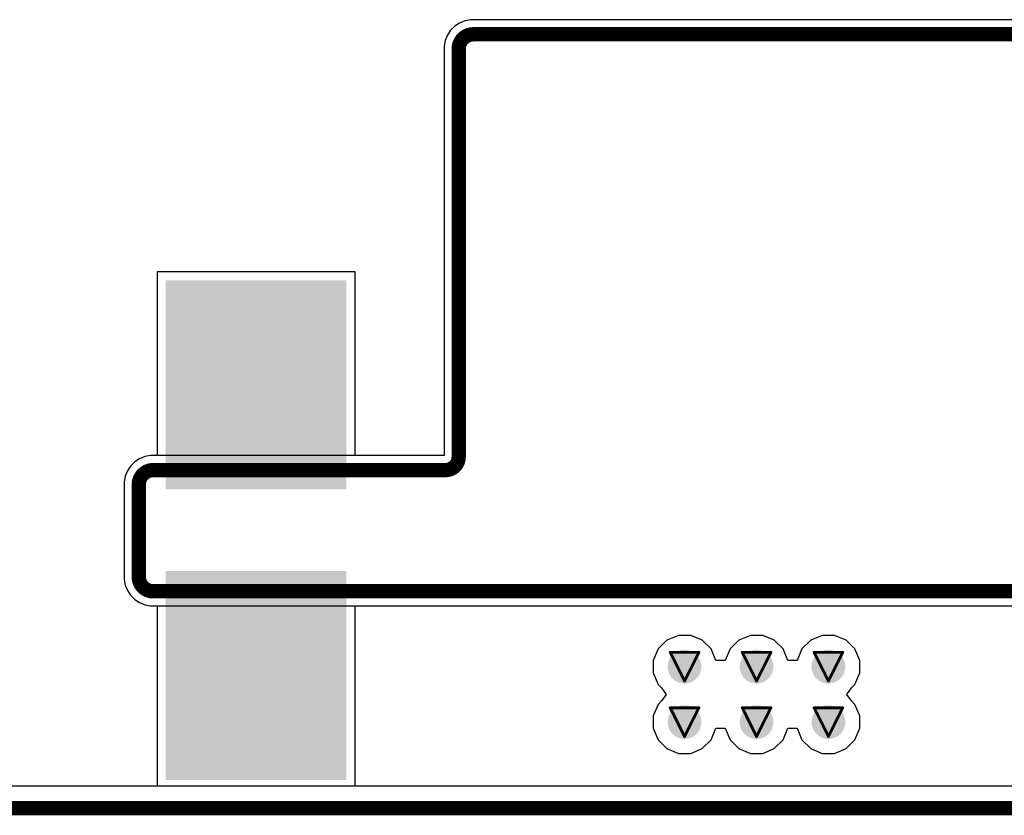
# Model space of a CAD drawing. Header units: inches. Extents: x 0 to 12.2, y 0 to 7.
# Tile 27 of 154: x 1.536 to 2.223, y -0.005 to 0.55. Entities that reach past the tile are written whole.
import ezdxf

# ---------------------------------------------------------------- set-up
doc = ezdxf.new("R2010")
doc.units = ezdxf.units.IN
doc.header["$MEASUREMENT"] = 0
for name, color, linetype in [('Board Outline', 216, 'Continuous'), ('Bottom Layer', 5, 'Continuous'), ('Bottom Paste', 16, 'Continuous'), ('Bottom Solder', 6, 'Continuous'), ('Drill Drawing', 1, 'Continuous'), ('Layer 1', 16, 'Continuous'), ('Layer 2', 76, 'Continuous'), ('Multi-Layer', 9, 'Continuous'), ('Top Layer', 1, 'Continuous'), ('Top Paste', 8, 'Continuous'), ('Top Solder', 216, 'Continuous'), ('Via Holes', 16, 'Continuous')]:
    doc.layers.add(name, color=color, linetype=linetype)

msp = doc.modelspace()

# ---------------------------------------------------------------- hatches: boundary and pattern name
at = {"layer": 'Bottom Layer'}
for points in [[(1.64173, 0.36417), (1.75984, 0.36417), (1.75984, 0.22638), (1.64173, 0.22638)], [(1.64173, 0.16142), (1.75984, 0.16142), (1.75984, 0.02362), (1.64173, 0.02362)]]:
    msp.add_hatch(color=5, dxfattribs=at).paths.add_polyline_path(points)
h = msp.add_hatch(color=5, dxfattribs=at)
edge = h.paths.add_edge_path()
edge.add_arc((1.99976, 0.09868), 0.01181, 0, 360)
h = msp.add_hatch(color=5, dxfattribs=at)
edge = h.paths.add_edge_path()
edge.add_arc((2.05, 0.09868), 0.01181, 0, 360)
h = msp.add_hatch(color=5, dxfattribs=at)
edge = h.paths.add_edge_path()
edge.add_arc((2.10012, 0.09868), 0.01181, 0, 360)
h = msp.add_hatch(color=5, dxfattribs=at)
edge = h.paths.add_edge_path()
edge.add_arc((1.99976, 0.06), 0.01181, 0, 360)
h = msp.add_hatch(color=5, dxfattribs=at)
edge = h.paths.add_edge_path()
edge.add_arc((2.05, 0.06), 0.01181, 0, 360)
h = msp.add_hatch(color=5, dxfattribs=at)
edge = h.paths.add_edge_path()
edge.add_arc((2.10012, 0.06), 0.01181, 0, 360)
at = {"layer": 'Bottom Paste'}
for points in [[(1.64173, 0.36417), (1.75984, 0.36417), (1.75984, 0.22638), (1.64173, 0.22638)], [(1.64173, 0.16142), (1.75984, 0.16142), (1.75984, 0.02362), (1.64173, 0.02362)]]:
    msp.add_hatch(color=16, dxfattribs=at).paths.add_polyline_path(points)
at = {"layer": 'Bottom Solder'}
for points in [[(1.63773, 0.36817), (1.76384, 0.36817), (1.76384, 0.22238), (1.63773, 0.22238)], [(1.63773, 0.16542), (1.76384, 0.16542), (1.76384, 0.01962), (1.63773, 0.01962)]]:
    msp.add_hatch(color=6, dxfattribs=at).paths.add_polyline_path(points)
at = {"layer": 'Layer 1'}
h = msp.add_hatch(color=16, dxfattribs=at)
edge = h.paths.add_edge_path()
edge.add_arc((1.99976, 0.09868), 0.01181, 0, 360)
h = msp.add_hatch(color=16, dxfattribs=at)
edge = h.paths.add_edge_path()
edge.add_arc((2.05, 0.09868), 0.01181, 0, 360)
h = msp.add_hatch(color=16, dxfattribs=at)
edge = h.paths.add_edge_path()
edge.add_arc((2.10012, 0.09868), 0.01181, 0, 360)
h = msp.add_hatch(color=16, dxfattribs=at)
edge = h.paths.add_edge_path()
edge.add_arc((1.99976, 0.06), 0.01181, 0, 360)
h = msp.add_hatch(color=16, dxfattribs=at)
edge = h.paths.add_edge_path()
edge.add_arc((2.05, 0.06), 0.01181, 0, 360)
h = msp.add_hatch(color=16, dxfattribs=at)
edge = h.paths.add_edge_path()
edge.add_arc((2.10012, 0.06), 0.01181, 0, 360)
at = {"layer": 'Layer 2'}
h = msp.add_hatch(color=76, dxfattribs=at)
edge = h.paths.add_edge_path()
edge.add_arc((1.99976, 0.09868), 0.01181, 0, 360)
h = msp.add_hatch(color=76, dxfattribs=at)
edge = h.paths.add_edge_path()
edge.add_arc((2.05, 0.09868), 0.01181, 0, 360)
h = msp.add_hatch(color=76, dxfattribs=at)
edge = h.paths.add_edge_path()
edge.add_arc((2.10012, 0.09868), 0.01181, 0, 360)
h = msp.add_hatch(color=76, dxfattribs=at)
edge = h.paths.add_edge_path()
edge.add_arc((1.99976, 0.06), 0.01181, 0, 360)
h = msp.add_hatch(color=76, dxfattribs=at)
edge = h.paths.add_edge_path()
edge.add_arc((2.05, 0.06), 0.01181, 0, 360)
h = msp.add_hatch(color=76, dxfattribs=at)
edge = h.paths.add_edge_path()
edge.add_arc((2.10012, 0.06), 0.01181, 0, 360)
at = {"layer": 'Top Layer'}
for points in [[(1.64173, 0.36417), (1.75984, 0.36417), (1.75984, 0.22638), (1.64173, 0.22638)], [(1.64173, 0.16142), (1.75984, 0.16142), (1.75984, 0.02362), (1.64173, 0.02362)]]:
    msp.add_hatch(color=1, dxfattribs=at).paths.add_polyline_path(points)
h = msp.add_hatch(color=1, dxfattribs=at)
edge = h.paths.add_edge_path()
edge.add_arc((1.99976, 0.09868), 0.01181, 0, 360)
h = msp.add_hatch(color=1, dxfattribs=at)
edge = h.paths.add_edge_path()
edge.add_arc((2.05, 0.09868), 0.01181, 0, 360)
h = msp.add_hatch(color=1, dxfattribs=at)
edge = h.paths.add_edge_path()
edge.add_arc((2.10012, 0.09868), 0.01181, 0, 360)
h = msp.add_hatch(color=1, dxfattribs=at)
edge = h.paths.add_edge_path()
edge.add_arc((1.99976, 0.06), 0.01181, 0, 360)
h = msp.add_hatch(color=1, dxfattribs=at)
edge = h.paths.add_edge_path()
edge.add_arc((2.05, 0.06), 0.01181, 0, 360)
h = msp.add_hatch(color=1, dxfattribs=at)
edge = h.paths.add_edge_path()
edge.add_arc((2.10012, 0.06), 0.01181, 0, 360)
at = {"layer": 'Top Paste'}
for points in [[(1.64173, 0.36417), (1.75984, 0.36417), (1.75984, 0.22638), (1.64173, 0.22638)], [(1.64173, 0.16142), (1.75984, 0.16142), (1.75984, 0.02362), (1.64173, 0.02362)]]:
    msp.add_hatch(color=8, dxfattribs=at).paths.add_polyline_path(points)
at = {"layer": 'Top Solder'}
for points in [[(1.63773, 0.36817), (1.76384, 0.36817), (1.76384, 0.22238), (1.63773, 0.22238)], [(1.63773, 0.16542), (1.76384, 0.16542), (1.76384, 0.01962), (1.63773, 0.01962)]]:
    msp.add_hatch(color=216, dxfattribs=at).paths.add_polyline_path(points)
at = {"layer": 'Via Holes'}
h = msp.add_hatch(color=7, dxfattribs=at)
edge = h.paths.add_edge_path()
edge.add_arc((1.99976, 0.09868), 0.00591, 0, 360)
h = msp.add_hatch(color=7, dxfattribs=at)
edge = h.paths.add_edge_path()
edge.add_arc((2.05, 0.09868), 0.00591, 0, 360)
h = msp.add_hatch(color=7, dxfattribs=at)
edge = h.paths.add_edge_path()
edge.add_arc((2.10012, 0.09868), 0.00591, 0, 360)
h = msp.add_hatch(color=7, dxfattribs=at)
edge = h.paths.add_edge_path()
edge.add_arc((1.99976, 0.06), 0.00591, 0, 360)
h = msp.add_hatch(color=7, dxfattribs=at)
edge = h.paths.add_edge_path()
edge.add_arc((2.05, 0.06), 0.00591, 0, 360)
h = msp.add_hatch(color=7, dxfattribs=at)
edge = h.paths.add_edge_path()
edge.add_arc((2.10012, 0.06), 0.00591, 0, 360)

# ---------------------------------------------------------------- linework, layer by layer
at = {"layer": 'Board Outline', "const_width": 0.01}
for points in [[(1.84216, 0.52953, -0.414214), (1.85236, 0.53973)], [(1.84216, 0.2449, -0.414214), (1.83305, 0.23579)], [(1.61893, 0.22559, -0.414214), (1.62913, 0.23579)], [(1.62913, 0.15122, -0.414214), (1.61893, 0.16142)]]:
    msp.add_lwpolyline(points, format="xyb", dxfattribs=at)
for points in [[(1.85236, 0.53973), (2.42716, 0.53973)], [(1.84216, 0.2449), (1.84216, 0.52953)], [(1.62913, 0.23579), (1.83305, 0.23579)], [(1.61893, 0.16142), (1.61893, 0.22559)], [(1.62913, 0.15122), (3.40236, 0.15122)], [(0, 0), (4.33071, 0)]]:
    msp.add_lwpolyline(points, dxfattribs=at)
at = {"layer": 'Board Outline', "const_width": 0.005}
for points in [[(1.84986, 0.53973, 1), (1.85486, 0.53973, 1)], [(1.84986, 0.53973, 1), (1.85486, 0.53973, 1)], [(1.83966, 0.52953, 1), (1.84466, 0.52953, 1)], [(1.83966, 0.52953, 1), (1.84466, 0.52953, 1)], [(1.83966, 0.2449, 1), (1.84466, 0.2449, 1)], [(1.83966, 0.2449, 1), (1.84466, 0.2449, 1)], [(1.62663, 0.23579, 1), (1.63163, 0.23579, 1)], [(1.62663, 0.23579, 1), (1.63163, 0.23579, 1)], [(1.83055, 0.23579, 1), (1.83555, 0.23579, 1)], [(1.83055, 0.23579, 1), (1.83555, 0.23579, 1)], [(1.61643, 0.22559, 1), (1.62143, 0.22559, 1)], [(1.61643, 0.22559, 1), (1.62143, 0.22559, 1)], [(1.61643, 0.16142, 1), (1.62143, 0.16142, 1)], [(1.61643, 0.16142, 1), (1.62143, 0.16142, 1)], [(1.62663, 0.15122, 1), (1.63163, 0.15122, 1)], [(1.62663, 0.15122, 1), (1.63163, 0.15122, 1)]]:
    msp.add_lwpolyline(points, format="xyb", close=True, dxfattribs=at)
at = {"layer": 'Bottom Layer'}
for p, q in [((1.85033, 0.54992), (1.84643, 0.54915)), ((1.85236, 0.54992), (1.85033, 0.54992)), ((2.42716, 0.54992), (1.85236, 0.54992)), ((1.85236, 0.54992), (1.85236, 0.54992)), ((1.83937, 0.54538), (1.8365, 0.54252)), ((1.84268, 0.54759), (1.83937, 0.54538)), ((1.84643, 0.54915), (1.84268, 0.54759)), ((1.83429, 0.53921), (1.83274, 0.53546)), ((1.8365, 0.54252), (1.83429, 0.53921)), ((1.83274, 0.53546), (1.83196, 0.53156)), ((1.83196, 0.53156), (1.83196, 0.24599)), ((1.76984, 0.37417), (1.63173, 0.37417)), ((1.63173, 0.37417), (1.63173, 0.24599)), ((1.76984, 0.24599), (1.76984, 0.37417)), ((1.61614, 0.24145), (1.61327, 0.23858)), ((1.61945, 0.24366), (1.61614, 0.24145)), ((1.6232, 0.24521), (1.61945, 0.24366)), ((1.6271, 0.24599), (1.6232, 0.24521)), ((1.62913, 0.24599), (1.6271, 0.24599)), ((1.63173, 0.24599), (1.62913, 0.24599)), ((1.62913, 0.24599), (1.62913, 0.24599)), ((1.83196, 0.24599), (1.76984, 0.24599)), ((1.61106, 0.23527), (1.60951, 0.23152)), ((1.61327, 0.23858), (1.61106, 0.23527)), ((1.60951, 0.23152), (1.60873, 0.22762)), ((1.60873, 0.22762), (1.60873, 0.16142)), ((1.60873, 0.16142), (1.60873, 0.16142)), ((1.60873, 0.16142), (1.60873, 0.15939)), ((1.60873, 0.15939), (1.60951, 0.15549)), ((1.60951, 0.15549), (1.61106, 0.15174)), ((1.61106, 0.15174), (1.61327, 0.14843)), ((1.61327, 0.14843), (1.61614, 0.14557)), ((1.61614, 0.14557), (1.61945, 0.14336)), ((1.61945, 0.14336), (1.6232, 0.1418)), ((1.6232, 0.1418), (1.6271, 0.14103)), ((1.6271, 0.14103), (1.63173, 0.14103)), ((1.63173, 0.14103), (1.63173, 0.01529)), ((1.76984, 0.14103), (3.26165, 0.14103)), ((1.76984, 0.01529), (1.76984, 0.14103)), ((1.63173, 0.01529), (0.16319, 0.01529)), ((3.26165, 0.01529), (1.76984, 0.01529))]:
    msp.add_line(p, q, dxfattribs=at)
at = {"layer": 'Drill Drawing', "const_width": 0.002}
for points in [[(1.98976, 0.10868), (2.00976, 0.10868)], [(1.98976, 0.10868), (1.99976, 0.08868)], [(1.99976, 0.08868), (2.00976, 0.10868)], [(2.04, 0.10868), (2.06, 0.10868)], [(2.04, 0.10868), (2.05, 0.08868)], [(2.05, 0.08868), (2.06, 0.10868)], [(2.09012, 0.10868), (2.11012, 0.10868)], [(2.09012, 0.10868), (2.10012, 0.08868)], [(2.10012, 0.08868), (2.11012, 0.10868)], [(1.98976, 0.07), (2.00976, 0.07)], [(1.98976, 0.07), (1.99976, 0.05)], [(1.99976, 0.05), (2.00976, 0.07)], [(2.04, 0.07), (2.06, 0.07)], [(2.04, 0.07), (2.05, 0.05)], [(2.05, 0.05), (2.06, 0.07)], [(2.09012, 0.07), (2.11012, 0.07)], [(2.09012, 0.07), (2.10012, 0.05)], [(2.10012, 0.05), (2.11012, 0.07)]]:
    msp.add_lwpolyline(points, dxfattribs=at)
at = {"layer": 'Drill Drawing', "const_width": 0.001}
for points in [[(1.98926, 0.10868, 1), (1.99026, 0.10868, 1)], [(1.98926, 0.10868, 1), (1.99026, 0.10868, 1)], [(2.00926, 0.10868, 1), (2.01026, 0.10868, 1)], [(2.00926, 0.10868, 1), (2.01026, 0.10868, 1)], [(2.0395, 0.10868, 1), (2.0405, 0.10868, 1)], [(2.0395, 0.10868, 1), (2.0405, 0.10868, 1)], [(2.0595, 0.10868, 1), (2.0605, 0.10868, 1)], [(2.0595, 0.10868, 1), (2.0605, 0.10868, 1)], [(2.08962, 0.10868, 1), (2.09062, 0.10868, 1)], [(2.08962, 0.10868, 1), (2.09062, 0.10868, 1)], [(2.10962, 0.10868, 1), (2.11062, 0.10868, 1)], [(2.10962, 0.10868, 1), (2.11062, 0.10868, 1)], [(1.99926, 0.08868, 1), (2.00026, 0.08868, 1)], [(1.99926, 0.08868, 1), (2.00026, 0.08868, 1)], [(2.0495, 0.08868, 1), (2.0505, 0.08868, 1)], [(2.0495, 0.08868, 1), (2.0505, 0.08868, 1)], [(2.09962, 0.08868, 1), (2.10062, 0.08868, 1)], [(2.09962, 0.08868, 1), (2.10062, 0.08868, 1)], [(1.98926, 0.07, 1), (1.99026, 0.07, 1)], [(1.98926, 0.07, 1), (1.99026, 0.07, 1)], [(2.00926, 0.07, 1), (2.01026, 0.07, 1)], [(2.00926, 0.07, 1), (2.01026, 0.07, 1)], [(2.0395, 0.07, 1), (2.0405, 0.07, 1)], [(2.0395, 0.07, 1), (2.0405, 0.07, 1)], [(2.0595, 0.07, 1), (2.0605, 0.07, 1)], [(2.0595, 0.07, 1), (2.0605, 0.07, 1)], [(2.08962, 0.07, 1), (2.09062, 0.07, 1)], [(2.08962, 0.07, 1), (2.09062, 0.07, 1)], [(2.10962, 0.07, 1), (2.11062, 0.07, 1)], [(2.10962, 0.07, 1), (2.11062, 0.07, 1)], [(1.99926, 0.05, 1), (2.00026, 0.05, 1)], [(1.99926, 0.05, 1), (2.00026, 0.05, 1)], [(2.0495, 0.05, 1), (2.0505, 0.05, 1)], [(2.0495, 0.05, 1), (2.0505, 0.05, 1)], [(2.09962, 0.05, 1), (2.10062, 0.05, 1)], [(2.09962, 0.05, 1), (2.10062, 0.05, 1)]]:
    msp.add_lwpolyline(points, format="xyb", close=True, dxfattribs=at)
at = {"layer": 'Layer 1'}
for p, q in [((1.85033, 0.54992), (1.84643, 0.54915)), ((1.85236, 0.54992), (1.85033, 0.54992)), ((2.42716, 0.54992), (1.85236, 0.54992)), ((1.85236, 0.54992), (1.85236, 0.54992)), ((1.83937, 0.54538), (1.8365, 0.54252)), ((1.84268, 0.54759), (1.83937, 0.54538)), ((1.84643, 0.54915), (1.84268, 0.54759)), ((1.83429, 0.53921), (1.83274, 0.53546)), ((1.8365, 0.54252), (1.83429, 0.53921)), ((1.83274, 0.53546), (1.83196, 0.53156)), ((1.83196, 0.53156), (1.83196, 0.24599)), ((1.61614, 0.24145), (1.61327, 0.23858)), ((1.61945, 0.24366), (1.61614, 0.24145)), ((1.6232, 0.24521), (1.61945, 0.24366)), ((1.6271, 0.24599), (1.6232, 0.24521)), ((1.62913, 0.24599), (1.6271, 0.24599)), ((1.83196, 0.24599), (1.62913, 0.24599)), ((1.62913, 0.24599), (1.62913, 0.24599)), ((1.61106, 0.23527), (1.60951, 0.23152)), ((1.61327, 0.23858), (1.61106, 0.23527)), ((1.60951, 0.23152), (1.60873, 0.22762)), ((1.60873, 0.22762), (1.60873, 0.16142)), ((1.60873, 0.16142), (1.60873, 0.16142)), ((1.60873, 0.16142), (1.60873, 0.15939)), ((1.60873, 0.15939), (1.60951, 0.15549)), ((1.60951, 0.15549), (1.61106, 0.15174)), ((1.61106, 0.15174), (1.61327, 0.14843)), ((1.61327, 0.14843), (1.61614, 0.14557)), ((1.61614, 0.14557), (1.61945, 0.14336)), ((1.61945, 0.14336), (1.6232, 0.1418)), ((1.6232, 0.1418), (1.6271, 0.14103)), ((1.6271, 0.14103), (1.62913, 0.14103)), ((1.62913, 0.14103), (3.40236, 0.14103)), ((4.16751, 0.01529), (0.16319, 0.01529))]:
    msp.add_line(p, q, dxfattribs=at)
at = {"layer": 'Layer 2'}
for p, q in [((1.85033, 0.54992), (1.84643, 0.54915)), ((1.85236, 0.54992), (1.85033, 0.54992)), ((2.42716, 0.54992), (1.85236, 0.54992)), ((1.85236, 0.54992), (1.85236, 0.54992)), ((1.83937, 0.54538), (1.8365, 0.54252)), ((1.84268, 0.54759), (1.83937, 0.54538)), ((1.84643, 0.54915), (1.84268, 0.54759)), ((1.83429, 0.53921), (1.83274, 0.53546)), ((1.8365, 0.54252), (1.83429, 0.53921)), ((1.83274, 0.53546), (1.83196, 0.53156)), ((1.83196, 0.53156), (1.83196, 0.24599)), ((1.61614, 0.24145), (1.61327, 0.23858)), ((1.61945, 0.24366), (1.61614, 0.24145)), ((1.6232, 0.24521), (1.61945, 0.24366)), ((1.6271, 0.24599), (1.6232, 0.24521)), ((1.62913, 0.24599), (1.6271, 0.24599)), ((1.83196, 0.24599), (1.62913, 0.24599)), ((1.62913, 0.24599), (1.62913, 0.24599)), ((1.61106, 0.23527), (1.60951, 0.23152)), ((1.61327, 0.23858), (1.61106, 0.23527)), ((1.60951, 0.23152), (1.60873, 0.22762)), ((1.60873, 0.22762), (1.60873, 0.16142)), ((1.60873, 0.16142), (1.60873, 0.16142)), ((1.60873, 0.16142), (1.60873, 0.15939)), ((1.60873, 0.15939), (1.60951, 0.15549)), ((1.60951, 0.15549), (1.61106, 0.15174)), ((1.61106, 0.15174), (1.61327, 0.14843)), ((1.61327, 0.14843), (1.61614, 0.14557)), ((1.61614, 0.14557), (1.61945, 0.14336)), ((1.61945, 0.14336), (1.6232, 0.1418)), ((1.6232, 0.1418), (1.6271, 0.14103)), ((1.6271, 0.14103), (1.62913, 0.14103)), ((1.62913, 0.14103), (3.40236, 0.14103)), ((1.9874, 0.11717), (1.98127, 0.11104)), ((1.99542, 0.12049), (1.9874, 0.11717)), ((2.00409, 0.12049), (1.99542, 0.12049)), ((2.01211, 0.11717), (2.00409, 0.12049)), ((2.01825, 0.11104), (2.01211, 0.11717)), ((2.03765, 0.11717), (2.03151, 0.11104)), ((2.04566, 0.12049), (2.03765, 0.11717)), ((2.05434, 0.12049), (2.04566, 0.12049)), ((2.06235, 0.11717), (2.05434, 0.12049)), ((2.06849, 0.11104), (2.06235, 0.11717)), ((2.08776, 0.11717), (2.08163, 0.11104)), ((2.09578, 0.12049), (2.08776, 0.11717)), ((2.10446, 0.12049), (2.09578, 0.12049)), ((2.11247, 0.11717), (2.10446, 0.12049)), ((2.11861, 0.11104), (2.11247, 0.11717)), ((1.98127, 0.11104), (1.97794, 0.10302)), ((2.02157, 0.10302), (2.01825, 0.11104)), ((2.03151, 0.11104), (2.02819, 0.10302)), ((2.07181, 0.10302), (2.06849, 0.11104)), ((2.08163, 0.11104), (2.07831, 0.10302)), ((2.12193, 0.10302), (2.11861, 0.11104)), ((1.97794, 0.10302), (1.97794, 0.09434)), ((2.02819, 0.10302), (2.02157, 0.10302)), ((2.07831, 0.10302), (2.07181, 0.10302)), ((2.12193, 0.09434), (2.12193, 0.10302)), ((1.97794, 0.09434), (1.98127, 0.08633)), ((2.11861, 0.08633), (2.12193, 0.09434)), ((1.98127, 0.08633), (1.98368, 0.08391)), ((1.98368, 0.08391), (1.98682, 0.07934)), ((2.11306, 0.07934), (2.1162, 0.08391)), ((2.1162, 0.08391), (2.11861, 0.08633)), ((1.98682, 0.07934), (1.98368, 0.07477)), ((2.1162, 0.07477), (2.11306, 0.07934)), ((1.98127, 0.07235), (1.97794, 0.06434)), ((1.98368, 0.07477), (1.98127, 0.07235)), ((2.11861, 0.07235), (2.1162, 0.07477)), ((2.12193, 0.06434), (2.11861, 0.07235)), ((1.97794, 0.06434), (1.97794, 0.05566)), ((2.12193, 0.05566), (2.12193, 0.06434)), ((1.97794, 0.05566), (1.98127, 0.04765)), ((2.01825, 0.04765), (2.02157, 0.05566)), ((2.02157, 0.05566), (2.02819, 0.05566)), ((2.02819, 0.05566), (2.03151, 0.04765)), ((2.06849, 0.04765), (2.07181, 0.05566)), ((2.07181, 0.05566), (2.07831, 0.05566)), ((2.07831, 0.05566), (2.08163, 0.04765)), ((2.11861, 0.04765), (2.12193, 0.05566)), ((1.98127, 0.04765), (1.9874, 0.04151)), ((1.9874, 0.04151), (1.99542, 0.03819)), ((2.00409, 0.03819), (2.01211, 0.04151)), ((2.01211, 0.04151), (2.01825, 0.04765)), ((2.03151, 0.04765), (2.03765, 0.04151)), ((2.03765, 0.04151), (2.04566, 0.03819)), ((2.05434, 0.03819), (2.06235, 0.04151)), ((2.06235, 0.04151), (2.06849, 0.04765)), ((2.08163, 0.04765), (2.08776, 0.04151)), ((2.08776, 0.04151), (2.09578, 0.03819)), ((2.10446, 0.03819), (2.11247, 0.04151)), ((2.11247, 0.04151), (2.11861, 0.04765)), ((1.99542, 0.03819), (2.00409, 0.03819)), ((2.04566, 0.03819), (2.05434, 0.03819)), ((2.09578, 0.03819), (2.10446, 0.03819)), ((4.16751, 0.01529), (0.16319, 0.01529))]:
    msp.add_line(p, q, dxfattribs=at)
at = {"layer": 'Multi-Layer'}
for p, q in [((1.84371, 0.53531), (1.84658, 0.53817)), ((1.84658, 0.53817), (1.85033, 0.53973)), ((1.85033, 0.53973), (1.85236, 0.53973)), ((1.85236, 0.53973), (1.85236, 0.53973)), ((1.85236, 0.53973), (2.42716, 0.53973)), ((1.84216, 0.53156), (1.84371, 0.53531)), ((1.84216, 0.52953), (1.84216, 0.53156)), ((1.84216, 0.2449), (1.84216, 0.52953)), ((1.84062, 0.23984), (1.84198, 0.24312)), ((1.84198, 0.24312), (1.84216, 0.2449)), ((1.84216, 0.2449), (1.84216, 0.2449)), ((1.62048, 0.23137), (1.62335, 0.23424)), ((1.62335, 0.23424), (1.6271, 0.23579)), ((1.6271, 0.23579), (1.62913, 0.23579)), ((1.62913, 0.23579), (1.62913, 0.23579)), ((1.62913, 0.23579), (1.83305, 0.23579)), ((1.83305, 0.23579), (1.83482, 0.23596)), ((1.83482, 0.23596), (1.83811, 0.23733)), ((1.83811, 0.23733), (1.84062, 0.23984)), ((1.61893, 0.22762), (1.62048, 0.23137)), ((1.61893, 0.22559), (1.61893, 0.22762)), ((1.61893, 0.16142), (1.61893, 0.22559)), ((1.61893, 0.15939), (1.61893, 0.16142)), ((1.61893, 0.16142), (1.61893, 0.16142)), ((1.62048, 0.15564), (1.61893, 0.15939)), ((1.62335, 0.15277), (1.62048, 0.15564)), ((1.6271, 0.15122), (1.62335, 0.15277)), ((1.62913, 0.15122), (1.6271, 0.15122)), ((3.40236, 0.15122), (1.62913, 0.15122))]:
    msp.add_line(p, q, dxfattribs=at)
at = {"layer": 'Top Layer'}
for p, q in [((1.85033, 0.54992), (1.84643, 0.54915)), ((1.85236, 0.54992), (1.85033, 0.54992)), ((2.42716, 0.54992), (1.85236, 0.54992)), ((1.85236, 0.54992), (1.85236, 0.54992)), ((1.83937, 0.54538), (1.8365, 0.54252)), ((1.84268, 0.54759), (1.83937, 0.54538)), ((1.84643, 0.54915), (1.84268, 0.54759)), ((1.83429, 0.53921), (1.83274, 0.53546)), ((1.8365, 0.54252), (1.83429, 0.53921)), ((1.83274, 0.53546), (1.83196, 0.53156)), ((1.83196, 0.53156), (1.83196, 0.24599)), ((1.76984, 0.37417), (1.63173, 0.37417)), ((1.63173, 0.37417), (1.63173, 0.24599)), ((1.76984, 0.24599), (1.76984, 0.37417)), ((1.61614, 0.24145), (1.61327, 0.23858)), ((1.61945, 0.24366), (1.61614, 0.24145)), ((1.6232, 0.24521), (1.61945, 0.24366)), ((1.6271, 0.24599), (1.6232, 0.24521)), ((1.62913, 0.24599), (1.6271, 0.24599)), ((1.63173, 0.24599), (1.62913, 0.24599)), ((1.62913, 0.24599), (1.62913, 0.24599)), ((1.83196, 0.24599), (1.76984, 0.24599)), ((1.61106, 0.23527), (1.60951, 0.23152)), ((1.61327, 0.23858), (1.61106, 0.23527)), ((1.60951, 0.23152), (1.60873, 0.22762)), ((1.60873, 0.22762), (1.60873, 0.16142)), ((1.60873, 0.16142), (1.60873, 0.16142)), ((1.60873, 0.16142), (1.60873, 0.15939)), ((1.60873, 0.15939), (1.60951, 0.15549)), ((1.60951, 0.15549), (1.61106, 0.15174)), ((1.61106, 0.15174), (1.61327, 0.14843)), ((1.61327, 0.14843), (1.61614, 0.14557)), ((1.61614, 0.14557), (1.61945, 0.14336)), ((1.61945, 0.14336), (1.6232, 0.1418)), ((1.6232, 0.1418), (1.6271, 0.14103)), ((1.6271, 0.14103), (1.63173, 0.14103)), ((1.63173, 0.14103), (1.63173, 0.01529)), ((1.76984, 0.14103), (3.26165, 0.14103)), ((1.76984, 0.01529), (1.76984, 0.14103)), ((1.63173, 0.01529), (0.16319, 0.01529)), ((3.26165, 0.01529), (1.76984, 0.01529))]:
    msp.add_line(p, q, dxfattribs=at)

doc.saveas('drawing.dxf')
